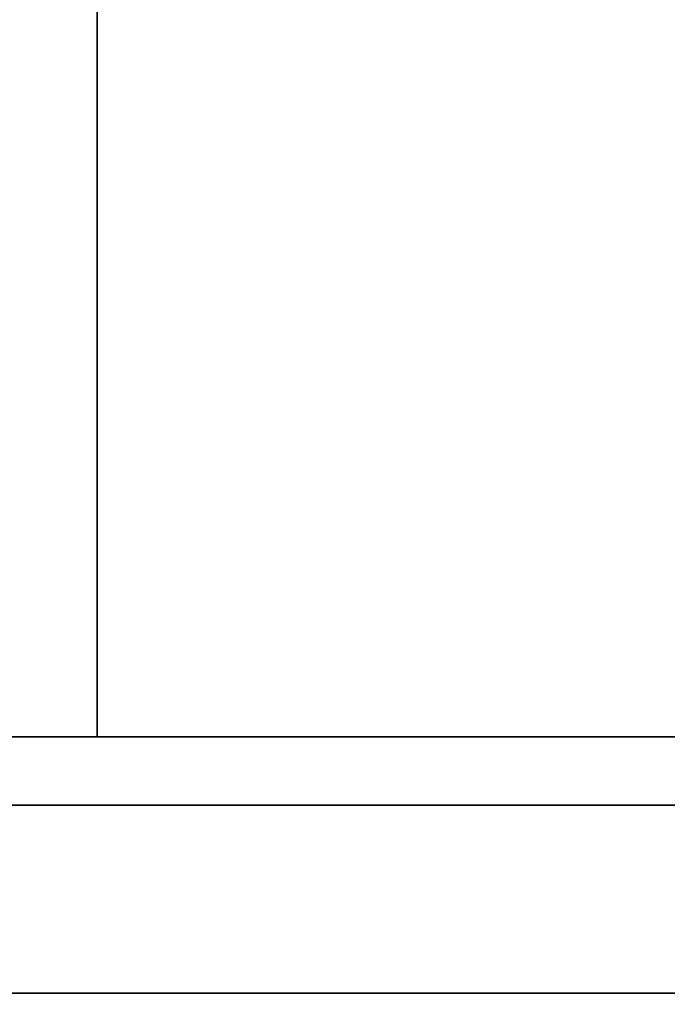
# Model space of a CAD drawing. Header units: millimetres. Extents: x -1465 to 393277, y -3788 to 454312.
# Tile 41 of 106: x 18705 to 18743, y 11624 to 11682. Entities that reach past the tile are written whole.
import ezdxf

# ---------------------------------------------------------------- set-up
doc = ezdxf.new("R2010")
doc.units = ezdxf.units.MM
doc.header["$XCLIPFRAME"] = 2
doc.layers.add('AHU03-3-68634OBJ', color=8, linetype='Continuous')
doc.layers.add('AHU03-3-68635OBJ', color=8, linetype='Continuous')
picture_1 = doc.add_image_def('image1.bmp', size_in_pixel=(951, 911))

msp = doc.modelspace()

# ---------------------------------------------------------------- linework, layer by layer
at = {"layer": 'AHU03-3-68634OBJ', "color": 8, "linetype": 'Continuous', "lineweight": 35, "ltscale": 100}
for p, q in [((18954.259, 11639.827), (18686.259, 11639.827)), ((18953.759, 11635.827), (18686.759, 11635.827)), ((18953.759, 11624.827), (18686.759, 11624.827))]:
    msp.add_line(p, q, dxfattribs=at)
at = {"layer": 'AHU03-3-68635OBJ', "color": 8, "linetype": 'Continuous', "lineweight": 35, "ltscale": 100}
msp.add_line((18709.259, 11852.801), (18709.259, 11639.827), dxfattribs=at)

# ---------------------------------------------------------------- pictures from other files: only their frames are drawn
at = {"color": 8, "lineweight": 13}
image = msp.add_image(picture_1, insert=(17864.134, 12545.821), size_in_units=(1986.021, 1904.625), rotation=-90, dxfattribs=at)
image.set_boundary_path([(-0.5, -0.5), (950.5, 910.5)])

doc.saveas('drawing.dxf')
